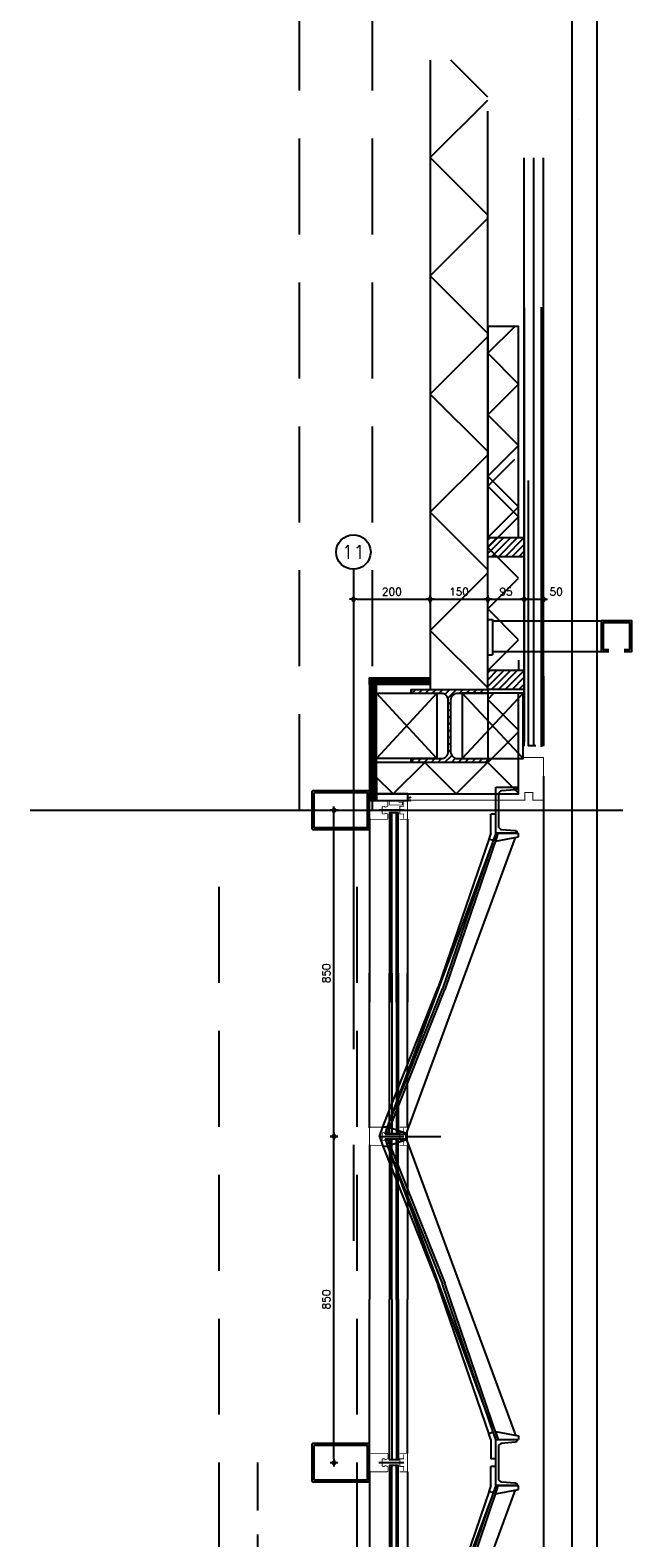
# Model space of a CAD drawing. Extents: x -152209 to 159908, y 32091 to 111955.
# Tile 58 of 59: x 118297 to 119864, y 74114 to 78042. Entities that reach past the tile are written whole.
import ezdxf
from ezdxf.enums import TextEntityAlignment as Align

# ---------------------------------------------------------------- set-up
doc = ezdxf.new("R2010")
doc.units = 0
doc.header["$LTSCALE"] = 1000
doc.header["$MEASUREMENT"] = 0
doc.header["$PDSIZE"] = 1
for name, pattern in [('HIDDEN', [0.375, 0.25, -0.125]), ('HIDDEN2', [0.1875, 0.125, -0.0625]), ('XDETV137$0$CENTER', [2, 1.25, -0.25, 0.25, -0.25]), ('XDETV137$0$HIDDEN2', [0.1875, 0.125, -0.0625])]:
    doc.linetypes.add(name, pattern=pattern)
doc.layers.get('0').update_dxf_attribs({"linetype": 'CONTINUOUS'})
doc.layers.get('DEFPOINTS').update_dxf_attribs({"linetype": 'CONTINUOUS'})
for name, color, linetype in [('ALGEM-ARC', 15, 'CONTINUOUS'), ('BIB', 7, 'CONTINUOUS'), ('GLAS-ARC', 4, 'CONTINUOUS'), ('HOUT-AZ', 15, 'CONTINUOUS'), ('HOUT-DRS', 4, 'CONTINUOUS'), ('STAAL-AZ', 3, 'CONTINUOUS'), ('STAAL-DRS', 4, 'CONTINUOUS'), ('STAALWND', 3, 'HIDDEN'), ('XDETV137$0$ALUM-AZ', 15, 'CONTINUOUS'), ('XDETV137$0$ALUM-DRS', 4, 'CONTINUOUS'), ('XDETV137$0$BETON-DRS', 7, 'CONTINUOUS'), ('XDETV137$0$BIB', 7, 'CONTINUOUS'), ('XDETV137$0$DIMMTP', 1, 'CONTINUOUS'), ('XDETV137$0$GLAS-ARC', 4, 'CONTINUOUS'), ('XDETV137$0$HOUT-ARC', 15, 'CONTINUOUS'), ('XDETV137$0$HOUT-AZ', 15, 'CONTINUOUS'), ('XDETV137$0$HOUT-DRS', 4, 'CONTINUOUS'), ('XDETV137$0$ISOL-ALG', 3, 'CONTINUOUS'), ('XDETV137$0$ISOL-ARC', 15, 'CONTINUOUS'), ('XDETV137$0$KUNST-DRS', 4, 'CONTINUOUS'), ('XDETV137$0$STAAL-ARC', 15, 'CONTINUOUS'), ('XDETV137$0$STAAL-AZ', 3, 'CONTINUOUS'), ('XDETV137$0$STAAL-DRS', 4, 'CONTINUOUS'), ('XDETV137$0$STRAMIEN', 1, 'XDETV137$0$CENTER'), ('XDETV137$0$STRAMIENCIRCEL', 2, 'CONTINUOUS'), ('XDETV137$0$STRAMIENNR', 4, 'CONTINUOUS')]:
    doc.layers.add(name, color=color, linetype=linetype)
doc.styles.get("Standard").update_dxf_attribs({"font": 'simplex'})
doc.styles.add('XDETV137$0$STANDARD', font='simplex')
doc.dimstyles.get("Standard").update_dxf_attribs({"dimtxt": 0.18, "dimasz": 0.18, "dimexe": 0.18, "dimexo": 0.0625, "dimgap": 0.09, "dimtad": 0, "dimtih": 1, "dimtoh": 1, "dimdec": 4, "dimzin": 0, "dimdsep": 46, "dimtxsty": 'Standard', "dimcen": 0.09, "dimadec": 0, "dimazin": 0, "dimtfac": 1, "dimtdec": 4, "dimtofl": 0, "dimtmove": 0, "dimatfit": 3, "dimfxl": 0, "dimtolj": 1, "dimtzin": 0, "dimarcsym": 0})

# ---------------------------------------------------------------- blocks, each defined once
blk = doc.blocks.new('UNP120')
at = {"layer": 'STAAL-DRS'}
blk.add_lwpolyline([(0, 120), (55, 120), (55, 117.4, -0.391021), (50.9, 112.9), (15.3, 110, 0.391021), (7, 101.1), (7, 18.9, 0.391021), (15.3, 10), (50.9, 7.1, -0.391021), (55, 2.6), (55, 0), (0, 0)], format="xyb", close=True, dxfattribs=at)
blk = doc.blocks.new('TRARAAM')
at = {"layer": 'GLAS-ARC'}
for p, q in [((-195.3, 1633.3), (-331.9, 1232.9)), ((-201, 1635.2), (-195.3, 1633.3)), ((-480.8, 875), (-337.6, 1234.8)), ((-480, 858.9), (-331.9, 1232.9)), ((-485.7, 860.8), (-480, 858.9)), ((-485.7, 860.8), (-480, 858.9)), ((-485.7, 839.2), (-480, 841.1)), ((-485.7, 839.2), (-480, 841.1)), ((-480.8, 825), (-337.6, 465.2)), ((-480, 841.1), (-331.9, 467.1)), ((-195.3, 66.7), (-331.9, 467.1)), ((-201, 64.8), (-195.3, 66.7))]:
    blk.add_line(p, q, dxfattribs=at)
at = {"layer": 'HOUT-DRS'}
blk.add_line((-432.3, 850), (-342.5, 850), dxfattribs=at)
at = {"layer": 'STAAL-AZ'}
for p, q in [((-432.3, 856), (-148.2, 1628.8)), ((-215.9, 1628.7), (-348.9, 1238.7)), ((-205.8, 1621), (-337.6, 1234.8)), ((-480.8, 875), (-210.8, 1606.4)), ((-493.5, 875), (-348.9, 1238.7)), ((-480.8, 875), (-337.6, 1234.8)), ((-493.5, 825), (-348.9, 461.3)), ((-480.8, 825), (-210.8, 93.6)), ((-480.8, 825), (-337.6, 465.2)), ((-432.3, 844), (-148.2, 71.2)), ((-215.9, 71.3), (-348.9, 461.3)), ((-205.8, 79), (-337.6, 465.2))]:
    blk.add_line(p, q, dxfattribs=at)
at = {"layer": 'STAAL-DRS'}
for p, q in [((-212, 1640), (-212, 1690)), ((-199.3, 1690), (-212, 1690)), ((-212, 1640), (-217.2, 1624.9)), ((-205.8, 1621), (-217.2, 1624.9)), ((-199.3, 1640), (-205.8, 1621)), ((-200.1, 1619.1), (-193, 1640)), ((-200.1, 1619.1), (-140.1, 1630.3)), ((-193, 1640), (-140.1, 1640)), ((-140.1, 1630.3), (-140.1, 1640)), ((-502, 850), (-493.5, 875)), ((-502, 850), (-493.5, 875)), ((-493.5, 875), (-480.8, 875)), ((-493.5, 875), (-480.8, 875)), ((-487.3, 856), (-480.8, 875)), ((-487.3, 856), (-480.8, 875)), ((-475.1, 873.1), (-431.5, 858.2)), ((-475.1, 873.1), (-431.5, 858.2)), ((-502, 850), (-493.5, 825)), ((-502, 850), (-493.5, 825)), ((-493.5, 825), (-480.8, 825)), ((-493.5, 825), (-480.8, 825)), ((-487.3, 856), (-432.3, 856)), ((-487.3, 856), (-432.3, 856)), ((-487.3, 844), (-432.3, 844)), ((-487.3, 844), (-480.8, 825)), ((-487.3, 844), (-480.8, 825)), ((-487.3, 844), (-432.3, 844)), ((-475.1, 826.9), (-431.5, 841.8)), ((-475.1, 826.9), (-431.5, 841.8)), ((-432.3, 856), (-432.3, 844)), ((-432.3, 844), (-432.3, 856)), ((-205.8, 79), (-217.2, 75.1)), ((-199.3, 60), (-205.8, 79)), ((-200.1, 80.9), (-193, 60)), ((-200.1, 80.9), (-140.1, 69.7)), ((-212, 60), (-217.2, 75.1)), ((-212, 60), (-212, 10)), ((-193, 60), (-140.1, 60)), ((-140.1, 69.7), (-140.1, 60)), ((-199.3, 10), (-212, 10))]:
    blk.add_line(p, q, dxfattribs=at)
at = {"layer": 'BIB'}
blk.add_blockref('UNP120', (-199.3, -60), dxfattribs=at)
blk = doc.blocks.new('XDETV137$0$STRMNNR')
at = {"layer": 'XDETV137$0$STRAMIENCIRCEL'}
blk.add_circle((0, 0), 4.5, dxfattribs=at)
at = {"layer": 'XDETV137$0$STRAMIENNR', "style": 'XDETV137$0$STANDARD'}
blk.add_attdef('NR', text='', height=3.5, dxfattribs=at).set_placement((0, 0), align=Align.MIDDLE_CENTER)
blk = doc.blocks.new('*X318')
at = {"color": 0, "linetype": 'Continuous'}
for p, q in [((2671.2, 8850.1), (2741.2, 8920.1)), ((2751.2, 8770.1), (2671.2, 8850.1)), ((2671.2, 8690.1), (2751.2, 8770.1)), ((2751.2, 8610.1), (2671.2, 8690.1)), ((2671.2, 8530.1), (2751.2, 8610.1)), ((2751.2, 8450.1), (2671.2, 8530.1)), ((2671.2, 8370.1), (2751.2, 8450.1))]:
    blk.add_line(p, q, dxfattribs=at)
blk = doc.blocks.new('*X319')
at = {"color": 0, "linetype": 'Continuous'}
for p, q in [((2671.2, 8250.1), (2741.2, 8320.1)), ((2751.2, 8170.1), (2671.2, 8250.1)), ((2671.2, 8090.1), (2751.2, 8170.1)), ((2751.2, 8010.1), (2671.2, 8090.1)), ((2671.2, 7930.1), (2751.2, 8010.1)), ((2751.2, 7850.1), (2671.2, 7930.1)), ((2671.2, 7770.1), (2751.2, 7850.1))]:
    blk.add_line(p, q, dxfattribs=at)
blk = doc.blocks.new('*X320')
at = {"color": 0, "linetype": 'Continuous'}
for p, q in [((2671.2, 8328.1), (2713.3, 8370.1)), ((2671.2, 8345.7), (2695.6, 8370.1)), ((2671.2, 8363.4), (2677.9, 8370.1)), ((2681, 8320.1), (2731, 8370.1)), ((2698.6, 8320.1), (2748.6, 8370.1)), ((2716.3, 8320.1), (2766.2, 8370)), ((2734, 8320.1), (2766.2, 8352.3)), ((2751.7, 8320.1), (2766.2, 8334.7))]:
    blk.add_line(p, q, dxfattribs=at)
blk = doc.blocks.new('*X321')
at = {"color": 0, "linetype": 'Continuous'}
for p, q in [((350, 1603.8), (253.8, 1700)), ((200, 1445.8), (350, 1595.8)), ((350, 1295.8), (200, 1445.8)), ((200, 1137.9), (350, 1287.9)), ((350, 987.9), (200, 1137.9)), ((200, 829.9), (350, 979.9)), ((350, 679.9), (200, 829.9)), ((200, 521.9), (350, 671.9)), ((350, 371.9), (200, 521.9)), ((200, 214), (350, 364)), ((350, 64), (200, 214))]:
    blk.add_line(p, q, dxfattribs=at)
blk = doc.blocks.new('XDETV137$0$DIMBWK')
for points in [[(-1, 0), (1, 0)], [(0, -1), (0, 1)]]:
    blk.add_lwpolyline(points)
blk.add_lwpolyline([(-0.22, 0.37), (-0.43, 0), (-0.22, -0.37), (0.22, -0.37), (0.43, 0), (0.22, 0.37)], close=True)
blk = doc.blocks.new('*D322')
at = {"color": 1, "linetype": 'ByBlock'}
blk.add_line((210, 549.5), (340, 549.5), dxfattribs=at)
at = {"layer": 'DEFPOINTS', "color": 0, "linetype": 'ByBlock'}
for p in [(350, 549.5), (350, 254), (200, 60)]:
    blk.add_point(p, dxfattribs=at)
at = {"color": 1, "linetype": 'ByBlock', "xscale": 10, "yscale": 10, "zscale": 10, "rotation": 180}
blk.add_blockref('XDETV137$0$DIMBWK', (200, 549.5), dxfattribs=at)
at = {"color": 1, "linetype": 'ByBlock', "xscale": 10, "yscale": 10, "zscale": 10}
blk.add_blockref('XDETV137$0$DIMBWK', (350, 549.5), dxfattribs=at)
at = {"color": 3, "linetype": 'ByBlock', "style": 'XDETV137$0$STANDARD'}
blk.add_text('150', height=20, dxfattribs=at).set_placement((275, 569.5), align=Align.MIDDLE_CENTER)
blk = doc.blocks.new('*D323')
at = {"color": 1, "linetype": 'ByBlock'}
blk.add_line((360, 549.5), (435, 549.5), dxfattribs=at)
at = {"layer": 'DEFPOINTS', "color": 0, "linetype": 'ByBlock'}
for p in [(445, 660.5), (445, 549.5), (350, 254)]:
    blk.add_point(p, dxfattribs=at)
at = {"color": 1, "linetype": 'ByBlock', "xscale": 10, "yscale": 10, "zscale": 10, "rotation": 180}
blk.add_blockref('XDETV137$0$DIMBWK', (350, 549.5), dxfattribs=at)
at = {"color": 1, "linetype": 'ByBlock', "xscale": 10, "yscale": 10, "zscale": 10}
blk.add_blockref('XDETV137$0$DIMBWK', (445, 549.5), dxfattribs=at)
at = {"color": 3, "linetype": 'ByBlock', "style": 'XDETV137$0$STANDARD'}
blk.add_text('95', height=20, dxfattribs=at).set_placement((397.5, 569.5), align=Align.MIDDLE_CENTER)
blk = doc.blocks.new('*D324')
at = {"color": 1, "linetype": 'ByBlock'}
blk.add_line((455, 549.5), (485, 549.5), dxfattribs=at)
at = {"layer": 'DEFPOINTS', "color": 0, "linetype": 'ByBlock'}
for p in [(445, 660.5), (495, 660.5), (495, 549.5)]:
    blk.add_point(p, dxfattribs=at)
at = {"color": 1, "linetype": 'ByBlock', "xscale": 10, "yscale": 10, "zscale": 10, "rotation": 180}
blk.add_blockref('XDETV137$0$DIMBWK', (445, 549.5), dxfattribs=at)
at = {"color": 1, "linetype": 'ByBlock', "xscale": 10, "yscale": 10, "zscale": 10}
blk.add_blockref('XDETV137$0$DIMBWK', (495, 549.5), dxfattribs=at)
at = {"color": 3, "linetype": 'ByBlock', "style": 'XDETV137$0$STANDARD'}
blk.add_text('50', height=20, dxfattribs=at).set_placement((528.2, 569.5), align=Align.MIDDLE_CENTER)
blk = doc.blocks.new('XDETV137$0$JNS50')
at = {"layer": 'XDETV137$0$ALUM-AZ', "linetype": 'Continuous'}
for p, q in [((100.9, 24), (100.9, 425)), ((100.9, -24), (100.9, -425))]:
    blk.add_line(p, q, dxfattribs=at)
at = {"layer": 'XDETV137$0$ALUM-DRS', "const_width": 2}
for points in [[(80.9, -24), (100.9, -24), (100.9, 24), (80.9, 24)], [(90.9, 22), (90.9, 10), (80.9, 10), (80.9, -10), (90.9, -10), (90.9, -22)]]:
    blk.add_lwpolyline(points, dxfattribs=at)
at = {"layer": 'XDETV137$0$GLAS-ARC'}
for points in [[(76.2, 425), (76.2, 7.1), (54.2, 7.1), (54.2, 425)], [(60.2, 425), (60.2, 7.1)], [(72.2, 425), (72.2, 7.1)], [(76.2, -425), (76.2, -7.1), (54.2, -7.1), (54.2, -425)], [(60.2, -425), (60.2, -7.1)], [(72.2, -425), (72.2, -7.1)]]:
    blk.add_lwpolyline(points, dxfattribs=at)
at = {"layer": 'XDETV137$0$STAAL-AZ', "linetype": 'Continuous'}
for p, q in [((1.8, 22), (1.8, 425)), ((1.8, -22), (1.8, -425))]:
    blk.add_line(p, q, dxfattribs=at)
at = {"layer": 'XDETV137$0$STAAL-AZ'}
blk.add_line((26.5, 0), (91.5, 0), dxfattribs=at)
at = {"layer": 'XDETV137$0$STAAL-DRS', "const_width": 2}
blk.add_lwpolyline([(3.8, -24), (47.8, -24, 0.414214), (49.8, -22), (49.8, -11.4, 0.322823), (48.4, -9.5), (42.3, -7.5), (42.3, -8, -0.414214), (40.3, -10), (36.8, -10, -0.414214), (34.8, -8), (34.8, 8, -0.414214), (36.8, 10), (40.3, 10, -0.414214), (42.3, 8), (42.3, 7.5), (48.4, 9.5, 0.322823), (49.8, 11.4), (49.8, 22, 0.414214), (47.8, 24), (3.8, 24, 0.414214), (1.8, 22), (1.8, -22, 0.414214)], format="xyb", close=True, dxfattribs=at)
blk = doc.blocks.new('*D327')
at = {"color": 1, "linetype": 'ByBlock'}
blk.add_line((-98.5, -1690), (-98.5, -860), dxfattribs=at)
at = {"layer": 'DEFPOINTS', "color": 0, "linetype": 'ByBlock'}
for p in [(-98.5, -850), (66.5, -850), (66.5, -1700)]:
    blk.add_point(p, dxfattribs=at)
at = {"color": 1, "linetype": 'ByBlock', "xscale": 10, "yscale": 10, "zscale": 10}
for p, rotation in [((-98.5, -850), 90), ((-98.5, -1700), 270)]:
    blk.add_blockref('XDETV137$0$DIMBWK', p, dxfattribs=dict(at, rotation=rotation))
at = {"color": 3, "linetype": 'ByBlock', "style": 'XDETV137$0$STANDARD'}
blk.add_text('850', height=20, rotation=90, dxfattribs=at).set_placement((-118.5, -1275), align=Align.MIDDLE_CENTER)
blk = doc.blocks.new('*D328')
at = {"color": 1, "linetype": 'ByBlock'}
blk.add_line((-98.5, -840), (-98.5, -10), dxfattribs=at)
at = {"layer": 'DEFPOINTS', "color": 0, "linetype": 'ByBlock'}
for p in [(-841.6, 0), (-98.5, 0), (66.5, -850)]:
    blk.add_point(p, dxfattribs=at)
at = {"color": 1, "linetype": 'ByBlock', "xscale": 10, "yscale": 10, "zscale": 10}
for p, rotation in [((-98.5, 0), 90), ((-98.5, -850), 270)]:
    blk.add_blockref('XDETV137$0$DIMBWK', p, dxfattribs=dict(at, rotation=rotation))
at = {"color": 3, "linetype": 'ByBlock', "style": 'XDETV137$0$STANDARD'}
blk.add_text('850', height=20, rotation=90, dxfattribs=at).set_placement((-118.5, -425), align=Align.MIDDLE_CENTER)
blk = doc.blocks.new('XDETV137$0$HE200B')
at = {"layer": 'XDETV137$0$STAAL-DRS', "linetype": 'ByBlock'}
blk.add_lwpolyline([(0, 0), (0, 10), (78.75, 10, 0.4142136), (96.75, 28), (96.75, 162, 0.4142136), (78.75, 180), (0, 180), (0, 190), (200, 190), (200, 180), (121.25, 180, 0.4142136), (103.25, 162), (103.25, 28, 0.4142136), (121.25, 10), (200, 10), (200, 0)], format="xyb", close=True, dxfattribs=at)
blk = doc.blocks.new('XDETV137$0$HE200A')
at = {"layer": 'XDETV137$0$BIB', "linetype": 'ByBlock'}
blk.add_blockref('XDETV137$0$HE200B', (0, 0), dxfattribs=at)
blk = doc.blocks.new('*X331')
at = {"color": 0, "linetype": 'Continuous'}
for p, q in [((157.3, 210.4), (167.3, 220.4)), ((175, 210.4), (185, 220.4)), ((192.7, 210.4), (202.7, 220.4)), ((210.4, 210.4), (220.4, 220.4)), ((228, 210.4), (238, 220.4)), ((243.1, 207.7), (255.7, 220.4)), ((250.9, 197.9), (273.4, 220.4)), ((281.1, 210.4), (291.1, 220.4)), ((298.7, 210.4), (308.7, 220.4)), ((316.4, 210.4), (326.4, 220.4)), ((334.1, 210.4), (344.1, 220.4)), ((351.8, 210.4), (355, 213.6)), ((251.8, 181), (258.3, 187.5)), ((251.8, 163.4), (258.3, 169.9)), ((251.8, 145.7), (258.3, 152.2)), ((251.8, 128), (258.3, 134.5)), ((251.8, 110.3), (258.3, 116.8)), ((251.8, 92.7), (258.3, 99.2)), ((251.8, 75), (258.3, 81.5)), ((155, 31.3), (164.1, 40.4)), ((171.8, 30.4), (181.8, 40.4)), ((189.4, 30.4), (199.4, 40.4)), ((207.1, 30.4), (217.1, 40.4)), ((224.8, 30.4), (234.8, 40.4)), ((242.5, 30.4), (261, 48.8)), ((251.7, 57.3), (258.3, 63.8)), ((260.2, 30.4), (271, 41.1)), ((277.8, 30.4), (287.8, 40.4)), ((295.5, 30.4), (305.5, 40.4)), ((313.2, 30.4), (323.2, 40.4)), ((330.9, 30.4), (340.9, 40.4)), ((348.5, 30.4), (355, 36.8))]:
    blk.add_line(p, q, dxfattribs=at)
blk = doc.blocks.new('*X332')
at = {"color": 0, "linetype": 'Continuous'}
for p, q in [((-96.4, 45), (-91.4, 50)), ((-78.7, 45), (-73.7, 50)), ((-61.1, 45), (-56.1, 50)), ((-43.4, 45), (-38.4, 50)), ((-25.7, 45), (-20.7, 50)), ((-8, 45), (-3, 50)), ((9.6, 45), (14.6, 50)), ((27.3, 45), (32.3, 50)), ((36.8, 36.8), (41.8, 41.8)), ((-108.2, 33.2), (-103.2, 38.2)), ((-108.2, 15.5), (-103.2, 20.5)), ((-108.2, -2.2), (-103.2, 2.8)), ((36.8, 19.1), (41.8, 24.1)), ((36.8, 1.4), (41.8, 6.4)), ((-108.2, -19.8), (-103.2, -14.8)), ((-108.2, -37.5), (-103.2, -32.5)), ((36.8, -16.3), (41.8, -11.3)), ((36.8, -33.9), (41.8, -28.9)), ((-103, -50), (-98, -45)), ((-85.4, -50), (-80.4, -45)), ((-67.7, -50), (-62.7, -45)), ((-50, -50), (-45, -45)), ((-32.3, -50), (-27.3, -45)), ((-14.6, -50), (-9.6, -45)), ((3, -50), (8, -45)), ((20.7, -50), (25.7, -45)), ((38.4, -50), (41.8, -46.6))]:
    blk.add_line(p, q, dxfattribs=at)
blk = doc.blocks.new('*X333')
at = {"color": 0, "linetype": 'Continuous'}
for p, q in [((41.8, 235), (200, 235)), ((41.8, 230), (200, 230)), ((41.8, 225), (200, 225))]:
    blk.add_line(p, q, dxfattribs=at)
blk = doc.blocks.new('*D334')
at = {"color": 1, "linetype": 'ByBlock'}
blk.add_line((10, 549.5), (190, 549.5), dxfattribs=at)
at = {"layer": 'DEFPOINTS', "color": 0, "linetype": 'ByBlock'}
for p in [(200, 682.3), (0, 627.6), (200, 549.5)]:
    blk.add_point(p, dxfattribs=at)
at = {"color": 1, "linetype": 'ByBlock', "xscale": 10, "yscale": 10, "zscale": 10, "rotation": 180}
blk.add_blockref('XDETV137$0$DIMBWK', (0, 549.5), dxfattribs=at)
at = {"color": 1, "linetype": 'ByBlock', "xscale": 10, "yscale": 10, "zscale": 10}
blk.add_blockref('XDETV137$0$DIMBWK', (200, 549.5), dxfattribs=at)
at = {"color": 3, "linetype": 'ByBlock', "style": 'XDETV137$0$STANDARD'}
blk.add_text('200', height=20, dxfattribs=at).set_placement((100, 569.5), align=Align.MIDDLE_CENTER)
blk = doc.blocks.new('*X342')
at = {"color": 0, "linetype": 'Continuous'}
for p, q in [((350, -321.8), (392.3, -279.4)), ((350, -304.1), (374.6, -279.4)), ((350, -286.4), (357, -279.4)), ((360, -329.4), (410, -279.4)), ((377.7, -329.4), (427.7, -279.4)), ((395.4, -329.4), (445, -279.8)), ((413, -329.4), (445, -297.5)), ((430.7, -329.4), (445, -315.1))]:
    blk.add_line(p, q, dxfattribs=at)
blk = doc.blocks.new('*X345')
at = {"color": 0, "linetype": 'Continuous'}
for p, q in [((350, 288.8), (366.1, 304.9)), ((430, 208.8), (350, 288.8)), ((267.8, 42.2), (430, 204.4)), ((103.4, 42.2), (185.6, 124.4)), ((267.8, 42.2), (185.6, 124.4)), ((430, 44.4), (350, 124.4)), ((103.4, 42.2), (59.3, 86.3))]:
    blk.add_line(p, q, dxfattribs=at)
blk = doc.blocks.new('*X346')
at = {"color": 0, "linetype": 'Continuous'}
for p, q in [((45, 25.4), (45, 327.1)), ((50, 25.4), (50, 327.1)), ((55, 25.4), (55, 327.1))]:
    blk.add_line(p, q, dxfattribs=at)
blk = doc.blocks.new('XDETV137')
at = {"layer": 'XDETV137$0$ALUM-AZ', "linetype": 'Continuous'}
for p, q in [((495, 348.99785), (495, 168.89702)), ((495, 88.89702), (495, -3666.26531)), ((140.85668, -23.51403), (140.85668, -500))]:
    blk.add_line(p, q, dxfattribs=at)
at = {"layer": 'XDETV137$0$ALUM-DRS'}
for p, q in [((445, 167.13678), (445, 1700)), ((495, 167.13678), (495, 1700))]:
    blk.add_line(p, q, dxfattribs=at)
at = {"layer": 'XDETV137$0$ALUM-DRS', "linetype": 'Continuous', "const_width": 2.5}
blk.add_lwpolyline([(441.66822, 206.96309), (441.66822, 137.16142), (495, 137.16142), (495, 26.30214), (467.37035, 26.30214), (467.37035, 45.88476), (446.56214, 45.88476), (446.56214, 26.30214), (151.57665, 26.30214)], dxfattribs=at)
at = {"layer": 'XDETV137$0$ALUM-DRS', "const_width": 2}
for points in [[(120.85668, 24), (140.85668, 24), (140.85668, -24), (120.85668, -24)], [(130.85668, -22), (130.85668, -10), (120.85668, -10), (120.85668, 10), (130.85668, 10), (130.85668, 22)]]:
    blk.add_lwpolyline(points, dxfattribs=at)
at = {"layer": 'XDETV137$0$BETON-DRS'}
for p, q in [((200, 1954.42187), (200, 314.42187)), ((350, 314.42187), (350, 1821.42187)), ((200, 314.42187), (350, 314.42187))]:
    blk.add_line(p, q, dxfattribs=at)
at = {"layer": 'XDETV137$0$GLAS-ARC'}
for points in [[(116.15758, -500), (116.15758, -7.10718), (94.15758, -7.10718), (94.15758, -500)], [(100.15758, -500), (100.15758, -7.10718)], [(112.15758, -500), (112.15758, -7.10718)]]:
    blk.add_lwpolyline(points, dxfattribs=at)
at = {"layer": 'XDETV137$0$HOUT-ARC', "linetype": 'Continuous'}
for p, q in [((217, 304.92187), (59.7791, 134.42187)), ((217, 134.42187), (59.7791, 304.92187)), ((283, 304.92187), (441.66822, 134.42187)), ((283, 134.42187), (441.66822, 304.92187))]:
    blk.add_line(p, q, dxfattribs=at)
for points in [[(217, 134.42187), (59.7791, 134.42187), (59.7791, 304.92187), (217, 304.92187)], [(283, 134.42187), (441.66822, 134.42187), (441.66822, 304.92187), (283, 304.92187)]]:
    blk.add_lwpolyline(points, close=True, dxfattribs=at)
at = {"layer": 'XDETV137$0$HOUT-AZ'}
blk.add_line((470, 167.13678), (470, 1700), dxfattribs=at)
at = {"layer": 'XDETV137$0$HOUT-AZ', "linetype": 'Continuous'}
blk.add_lwpolyline([(455, 858.65758), (455, 168.294), (475, 168.294)], dxfattribs=at)
at = {"layer": 'XDETV137$0$HOUT-DRS', "linetype": 'Continuous'}
for points in [[(350, 710.46035), (445, 710.46035), (445, 660.46035), (350, 660.46035)], [(445, 314.42187), (350, 314.42187), (350, 364.42187), (445, 364.42187)], [(41.68114, 25.43059), (59.7791, 25.43059), (59.7791, 327.09838), (41.68114, 327.09838)], [(200, 327.09838), (41.7791, 327.09838), (41.7791, 345.09838), (200, 345.09838)], [(59.7791, 25.43059), (142.1583, 25.43059), (142.1583, 42.21501), (59.7791, 42.21501)]]:
    blk.add_lwpolyline(points, close=True, dxfattribs=at)
at = {"layer": 'XDETV137$0$ISOL-ALG', "linetype": 'Continuous'}
blk.add_line((430, 391.2473), (430, 364.42187), dxfattribs=at)
blk.add_lwpolyline([(586.96006, 1799.00801), (586.96006, 1799.00801)], dxfattribs=at)
for points in [[(350, 710.46035), (430, 710.46035), (430, 1260.46035), (350, 1260.46035)], [(58.85497, 124.42187), (59.7791, 42.21501), (430, 42.21501), (430, 304.92187), (350, 304.92187), (350, 124.42187)]]:
    blk.add_lwpolyline(points, close=True, dxfattribs=at)
at = {"layer": 'XDETV137$0$KUNST-DRS', "linetype": 'XDETV137$0$HIDDEN2', "const_width": 1}
blk.add_lwpolyline([(447.5, 1310.46035), (447.5, 178.07916)], dxfattribs=at)
at = {"layer": 'XDETV137$0$KUNST-DRS', "linetype": 'Continuous'}
for points in [[(141.92685, 34.61339, 0.1015096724), (144.0816, 33.36854, 0.1015096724), (146.55241, 33.07255, 0.0805620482), (148.4762, 33.55124, 0.0805620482), (150.15009, 34.61339)], [(141.92685, 24.8547, -0.1015096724), (144.0816, 26.09955, -0.1015096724), (146.55241, 26.39555, -0.0805620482), (148.4762, 25.91686, -0.0805620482), (150.15009, 24.8547)]]:
    blk.add_lwpolyline(points, format="xyb", dxfattribs=at)
at = {"layer": 'XDETV137$0$STAAL-AZ', "linetype": 'XDETV137$0$HIDDEN2'}
for p, q in [((350, 496.95932), (361.80913, 496.95932)), ((361.80913, 496.95932), (361.80913, 404.95932)), ((361.80913, 493.35634), (486.20866, 493.35634)), ((350, 404.95932), (361.80913, 404.95932)), ((361.80913, 413.35634), (488.38383, 413.35634))]:
    blk.add_line(p, q, dxfattribs=at)
at = {"layer": 'XDETV137$0$STAAL-AZ'}
for p, q in [((495, 493.35634), (645, 493.35634)), ((495, 413.35634), (645, 413.35634)), ((41.7791, -22), (41.7791, -500))]:
    blk.add_line(p, q, dxfattribs=at)
at = {"layer": 'XDETV137$0$STAAL-AZ', "linetype": 'Continuous'}
blk.add_line((131.26999, 0), (66.77733, 0), dxfattribs=at)
at = {"layer": 'XDETV137$0$STAAL-AZ'}
for points in [[(705, 413.35634), (725, 413.35634), (725, 493.35634), (645, 493.35634), (645, 413.35634), (665, 413.35634)], [(705, 418.35634), (720, 418.35634), (720, 488.35634), (650, 488.35634), (650, 418.35634), (665, 418.35634)]]:
    blk.add_lwpolyline(points, dxfattribs=at)
at = {"layer": 'XDETV137$0$STAAL-DRS'}
blk.add_line((490, 164.92677), (490, 1310.46035), dxfattribs=at)
for points in [[(-105.2209, 50, 0.4142135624), (-108.2209, 47), (-108.2209, -47, 0.4142135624), (-105.2209, -50), (38.7791, -50, 0.4142135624), (41.7791, -47), (41.7791, 47, 0.4142135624), (38.7791, 50)], [(-105.2209, -1650.00497, 0.4142135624), (-108.2209, -1653.00497), (-108.2209, -1747.00497, 0.4142135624), (-105.2209, -1750.00497), (38.7791, -1750.00497, 0.4142135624), (41.7791, -1747.00497), (41.7791, -1653.00497, 0.4142135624), (38.7791, -1650.00497)]]:
    blk.add_lwpolyline(points, format="xyb", close=True, dxfattribs=at)
for points in [[(-103.2209, 45), (-103.2209, -45), (36.7791, -45), (36.7791, 45)], [(-103.2209, -1655.00497), (-103.2209, -1745.00497), (36.7791, -1745.00497), (36.7791, -1655.00497)]]:
    blk.add_lwpolyline(points, close=True, dxfattribs=at)
at = {"layer": 'XDETV137$0$STAAL-DRS', "const_width": 2}
blk.add_lwpolyline([(43.7791, 24), (87.7791, 24, -0.4142135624), (89.7791, 22), (89.7791, 11.44152, -0.3228228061), (88.41155, 9.54415), (82.2791, 7.5), (82.2791, 8, 0.4142135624), (80.2791, 10), (76.7791, 10, 0.4142135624), (74.7791, 8), (74.7791, -8, 0.4142135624), (76.7791, -10), (80.2791, -10, 0.4142135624), (82.2791, -8), (82.2791, -7.5), (88.41155, -9.54415, -0.3228228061), (89.7791, -11.44152), (89.7791, -22, -0.4142135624), (87.7791, -24), (43.7791, -24, -0.4142135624), (41.7791, -22), (41.7791, 22, -0.4142135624)], format="xyb", close=True, dxfattribs=at)
blk.add_lwpolyline([(126.53273, 13.76982), (93.60873, 13.76982), (93.60873, 24.0386), (118.83622, 24.0386), (118.83622, 20.61569), (127.81547, 20.61569), (127.81547, 13.76982)], close=True, dxfattribs=at)
at = {"layer": 'XDETV137$0$STRAMIEN'}
for p, q in [((0, 627.64284), (0, -1130.42437)), ((-841.63518, 0), (0, 0)), ((0, 0), (701.60538, 0))]:
    blk.add_line(p, q, dxfattribs=at)
at = {"layer": 'XDETV137$0$BIB', "xscale": 10, "yscale": 10, "zscale": 10}
blk.add_blockref('XDETV137$0$STRMNNR', (0, 672.64284), dxfattribs=at).add_auto_attribs({'NR': '11'})
at = {"layer": 'XDETV137$0$BIB', "linetype": 'Continuous'}
for name, p in [('XDETV137$0$HE200A', (150, 124.42187)), ('XDETV137$0$JNS50', (40, -850)), ('XDETV137$0$JNS50', (40, -1700))]:
    blk.add_blockref(name, p, dxfattribs=at)
at = {"layer": 'XDETV137$0$HOUT-ARC', "linetype": 'Continuous'}
for name, p in [('*X320', (-2321.19602, -7659.677)), ('*X342', (0, 643.84604)), ('*X333', (0, 105.13018)), ('*X346', (0, 0))]:
    blk.add_blockref(name, p, dxfattribs=at)
at = {"layer": 'XDETV137$0$ISOL-ARC', "linetype": 'Continuous'}
for name, p in [('*X321', (0, 254.42187)), ('*X318', (-2321.19602, -7659.677)), ('*X319', (-2321.19602, -7405.88496)), ('*X345', (0, 0))]:
    blk.add_blockref(name, p, dxfattribs=at)
at = {"layer": 'XDETV137$0$STAAL-ARC', "linetype": 'Continuous'}
for name, p in [('*X331', (-5, 94.07106)), ('*X332', (0, 0)), ('*X332', (0, -1700.00497))]:
    blk.add_blockref(name, p, dxfattribs=at)
at = {"layer": 'XDETV137$0$DIMMTP', "linetype": 'Continuous'}
for base, p1, p2, picture, middle in [((200, 549.45633), (0, 627.64284), (200, 682.28944), '*D334', (100, 569.45633)), ((445, 549.45633), (350, 253.98355), (445, 660.46035), '*D323', (472.5, 569.45633)), ((350, 549.45633), (200, 60), (350, 253.98355), '*D322', (350, 569.45633))]:
    dim = blk.add_linear_dim(base=base, p1=p1, p2=p2, dimstyle='Standard', dxfattribs=at)
    dim.commit()
    dim.dimension.update_dxf_attribs({"geometry": picture, "text_midpoint": middle})
dim = blk.add_linear_dim(base=(495, 549.45633), p1=(445, 660.46035), p2=(495, 660.46035), text='50', dimstyle='Standard', dxfattribs=at)
dim.commit()
dim.dimension.update_dxf_attribs({"geometry": '*D324', "text_midpoint": (528.15738, 569.45633), "dimtype": 128})
for base, p1, p2, picture, middle in [((-50.54272, 0), (114.44515, -850.00497), (-793.70596, 0), '*D328', (-70.54272, -425.00249)), ((-50.54272, -850.00497), (114.44515, -1700.00497), (114.44515, -850.00497), '*D327', (-70.54272, -1275.00497))]:
    dim = blk.add_linear_dim(base=base, p1=p1, p2=p2, angle=90, dimstyle='Standard', dxfattribs=at)
    dim.commit()
    dim.dimension.update_dxf_attribs({"geometry": picture, "text_midpoint": middle, "insert": (47.92922, 0)})

msp = doc.modelspace()

# ---------------------------------------------------------------- linework, layer by layer
at = {"layer": 'ALGEM-ARC'}
msp.add_line((119773, 81909.6), (119773, 54909.6), dxfattribs=at)
at = {"layer": 'BIB'}
msp.add_line((119708.9, 60659.2), (119708.9, 80716.1), dxfattribs=at)
at = {"layer": 'GLAS-ARC'}
for p, q in [((119513.6, 75942.9), (119377, 75542.5)), ((119507.9, 75944.8), (119513.6, 75942.9)), ((119228.1, 75184.6), (119371.3, 75544.4)), ((119228.9, 75168.5), (119377, 75542.5)), ((119223.2, 75170.4), (119228.9, 75168.5)), ((119223.2, 75170.4), (119228.9, 75168.5)), ((119223.2, 75148.8), (119228.9, 75150.8)), ((119223.2, 75148.8), (119228.9, 75150.8)), ((119228.9, 75150.8), (119377, 74776.8)), ((119228.1, 75134.6), (119371.3, 74774.8)), ((119513.6, 74376.4), (119377, 74776.8)), ((119507.9, 74374.4), (119513.6, 74376.4))]:
    msp.add_line(p, q, dxfattribs=at)
at = {"layer": 'HOUT-AZ', "linetype": 'HIDDEN2'}
msp.add_line((118888.9, 74309.6), (118888.9, 72409.6), dxfattribs=at)
at = {"layer": 'HOUT-DRS'}
msp.add_line((119276.6, 75159.6), (119366.4, 75159.6), dxfattribs=at)
at = {"layer": 'STAAL-AZ'}
for p, q in [((119276.6, 75165.6), (119560.7, 75938.4)), ((119493, 75938.4), (119359.9, 75548.3)), ((119228.1, 75184.6), (119498.1, 75916)), ((119503.1, 75930.6), (119371.3, 75544.4)), ((119215.4, 75184.6), (119359.9, 75548.3)), ((119228.1, 75184.6), (119371.3, 75544.4)), ((119276.6, 75153.6), (119560.7, 74380.8)), ((119215.4, 75134.6), (119359.9, 74771)), ((119228.1, 75134.6), (119371.3, 74774.8)), ((119228.1, 75134.6), (119498.1, 74403.3)), ((119493, 74380.9), (119359.9, 74771)), ((119503.1, 74388.6), (119371.3, 74774.8))]:
    msp.add_line(p, q, dxfattribs=at)
at = {"layer": 'STAAL-DRS'}
for p, q in [((119509.5, 75999.6), (119496.9, 75999.6)), ((119496.9, 75949.6), (119496.9, 75999.6)), ((119496.9, 75949.6), (119491.7, 75934.5)), ((119509.5, 75949.6), (119503.1, 75930.6)), ((119508.7, 75928.7), (119515.9, 75949.6)), ((119508.7, 75928.7), (119568.8, 75940)), ((119515.9, 75949.6), (119568.8, 75949.6)), ((119568.8, 75940), (119568.8, 75949.6)), ((119503.1, 75930.6), (119491.7, 75934.5)), ((119206.9, 75159.6), (119215.4, 75184.6)), ((119206.9, 75159.6), (119215.4, 75184.6)), ((119206.9, 75159.6), (119215.4, 75134.6)), ((119206.9, 75159.6), (119215.4, 75134.6)), ((119215.4, 75184.6), (119228.1, 75184.6)), ((119215.4, 75184.6), (119228.1, 75184.6)), ((119221.6, 75165.6), (119228.1, 75184.6)), ((119221.6, 75165.6), (119228.1, 75184.6)), ((119221.6, 75165.6), (119276.6, 75165.6)), ((119221.6, 75165.6), (119276.6, 75165.6)), ((119221.6, 75153.6), (119276.6, 75153.6)), ((119221.6, 75153.6), (119228.1, 75134.6)), ((119221.6, 75153.6), (119228.1, 75134.6)), ((119221.6, 75153.6), (119276.6, 75153.6)), ((119233.8, 75182.7), (119277.3, 75167.8)), ((119233.8, 75182.7), (119277.3, 75167.8)), ((119233.8, 75136.6), (119277.3, 75151.4)), ((119233.8, 75136.6), (119277.3, 75151.4)), ((119276.6, 75153.6), (119276.6, 75165.6)), ((119276.6, 75165.6), (119276.6, 75153.6)), ((119215.4, 75134.6), (119228.1, 75134.6)), ((119215.4, 75134.6), (119228.1, 75134.6)), ((119503.1, 74388.6), (119491.7, 74384.8)), ((119496.9, 74369.6), (119491.7, 74384.8)), ((119496.9, 74369.6), (119496.9, 74319.6)), ((119509.5, 74369.6), (119503.1, 74388.6)), ((119508.7, 74390.6), (119568.8, 74379.3)), ((119508.7, 74390.6), (119515.9, 74369.6)), ((119515.9, 74369.6), (119568.8, 74369.6)), ((119568.8, 74379.3), (119568.8, 74369.6)), ((119509.5, 74319.6), (119496.9, 74319.6))]:
    msp.add_line(p, q, dxfattribs=at)
at = {"layer": 'STAALWND'}
for p, q in [((118998.9, 76009.6), (118998.9, 80329.6)), ((119188.9, 76009.6), (119188.9, 80329.6)), ((118788.9, 75809.6), (118788.9, 54809.6)), ((119147.9, 75809.6), (119147.9, 54809.6))]:
    msp.add_line(p, q, dxfattribs=at)

# ---------------------------------------------------------------- block references
at = {"layer": 'BIB'}
for name, p in [('XDETV137', (119138.9, 76009.6)), ('UNP120', (119509.5, 75949.6)), ('UNP120', (119509.5, 74249.6)), ('TRARAAM', (119708.9, 72609.6))]:
    msp.add_blockref(name, p, dxfattribs=at)

doc.saveas('drawing.dxf')
